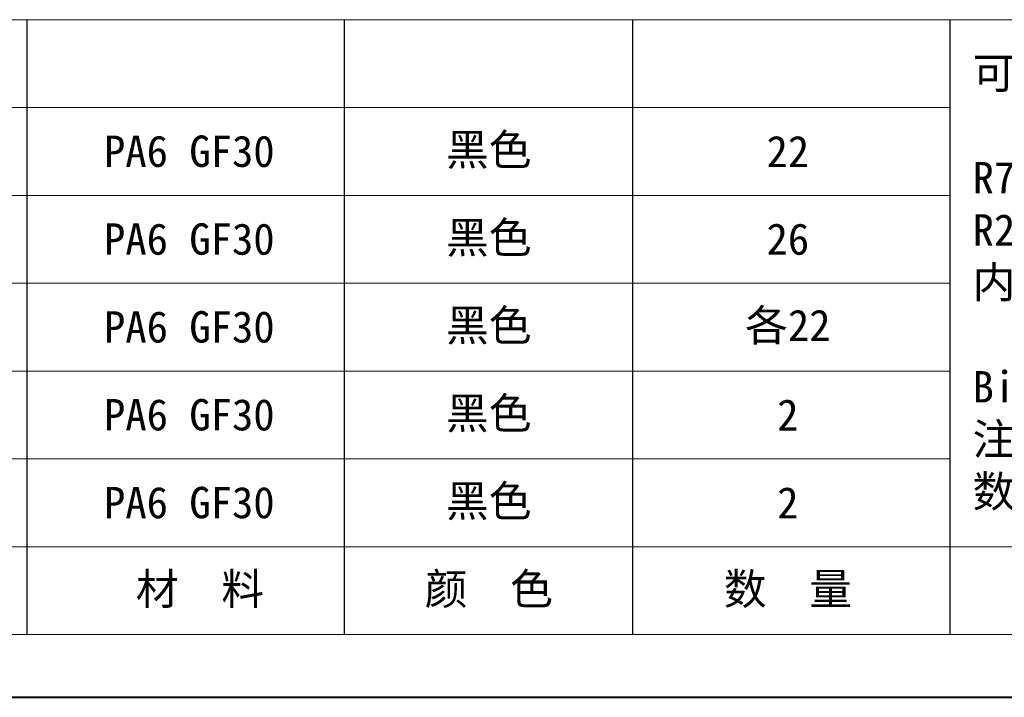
# Model space of a CAD drawing. Header units: millimetres. Extents: x 2623 to 3546, y -313 to 339.
# Tile 2 of 49: x 2880 to 3052, y -313 to -195. Entities that reach past the tile are written whole.
import ezdxf

# ---------------------------------------------------------------- set-up
doc = ezdxf.new("R2010")
doc.units = ezdxf.units.MM
doc.layers.add('标注线', color=7, linetype='Continuous', lineweight=15)
doc.styles.add('样式 6', font='仿宋_GB2312.ttf')

msp = doc.modelspace()

# ---------------------------------------------------------------- linework, layer by layer
at = {"color": 7, "lineweight": 15}
for p, q in [((2678.225, -194.687), (3042.696, -194.687)), ((2678.225, -210.057), (3042.696, -210.057)), ((2678.225, -225.428), (3042.696, -225.428)), ((2678.225, -240.799), (3042.696, -240.799)), ((2678.225, -256.169), (3042.696, -256.169)), ((2678.225, -271.54), (3042.696, -271.54)), ((2678.225, -286.911), (3139.345, -286.911))]:
    msp.add_line(p, q, dxfattribs=at)
at = {"color": 7}
for p, q in [((2881.11, -302.281), (2881.11, -194.687)), ((2936.644, -302.281), (2936.644, -194.687)), ((2987.161, -302.281), (2987.161, -194.687)), ((3042.696, -302.281), (3042.696, -194.687))]:
    msp.add_line(p, q, dxfattribs=at)
at = {"color": 7, "lineweight": 13}
for p, q in [((3042.696, -194.687), (3534.59, -194.687)), ((2678.225, -302.281), (3139.345, -302.281))]:
    msp.add_line(p, q, dxfattribs=at)
at = {"color": 7, "lineweight": 40}
msp.add_line((2623.33, -313.261), (3545.569, -313.261), dxfattribs=at)

# ---------------------------------------------------------------- texts
at = {"layer": '标注线', "color": 7, "lineweight": 18, "char_height": 3.95246, "style": '样式 6'}
for s, insert, width, attachment_point in [('{\\H1.389x;可选弯曲半径:\\P\\PR75  R100  R125  R150 \\PR225   \\P内  宽:\\P\\PBi60\\P注：可根据客户要求定制,\\P数量均以装配1m计算.}', (3046.623, -240.944), 118.75621, 4), ('{\\H1.389x;PA6 GF30}', (2909.492, -217.743), 31.12337, 5), ('{\\H1.389x;黑色}', (2961.922, -217.743), 26.34971, 5), ('{\\H1.389x;22}', (3014.283, -217.743), 26.34971, 5), ('{\\H1.389x;PA6 GF30}', (2909.492, -233.113), 31.12337, 5), ('{\\H1.389x;黑色}', (2961.922, -233.113), 26.34971, 5), ('{\\H1.389x;26}', (3014.283, -233.113), 26.34971, 5), ('{\\H1.389x;PA6 GF30}', (2909.492, -248.484), 31.12337, 5), ('{\\H1.389x;黑色}', (2961.922, -248.484), 26.34971, 5), ('{\\H1.389x;各22}', (3014.283, -248.484), 26.34971, 5), ('{\\H1.389x;PA6 GF30}', (2909.492, -263.855), 31.12337, 5), ('{\\H1.389x;黑色}', (2961.922, -263.855), 26.34971, 5), ('{\\H1.389x;2}', (3014.283, -263.855), 26.34971, 5), ('{\\H1.389x;PA6 GF30}', (2909.492, -279.225), 31.12337, 5), ('{\\H1.389x;黑色}', (2961.922, -279.225), 26.34971, 5), ('{\\H1.389x;2}', (3014.283, -279.225), 26.34971, 5), ('{\\H1.389x; 材  料}', (2909.492, -294.596), 31.12337, 5), ('{\\H1.389x;颜  色}', (2961.922, -294.596), 26.34971, 5), ('{\\H1.389x;数  量}', (3014.283, -294.596), 26.34971, 5)]:
    msp.add_mtext(s, dxfattribs=dict(at, insert=insert, width=width, attachment_point=attachment_point))

doc.saveas('drawing.dxf')
